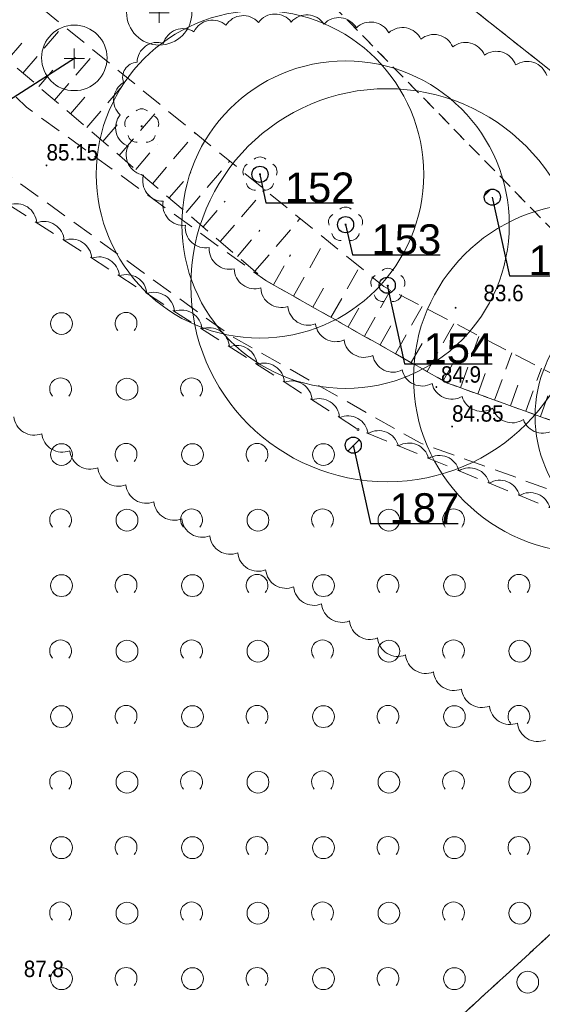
# Model space of a CAD drawing. Header units: metres. Extents: x 6540907 to 6541833, y 5893434 to 5894895.
# Tile 190 of 256: x 6541475 to 6541498, y 5894145 to 5894190. Entities that reach past the tile are written whole.
import ezdxf
from ezdxf import colors
from ezdxf.entities.mleader import LeaderData, LeaderLine
from ezdxf.enums import TextEntityAlignment as Align
from ezdxf.math import Vec2, Vec3

# ---------------------------------------------------------------- set-up
doc = ezdxf.new("R2010")
doc.units = ezdxf.units.M
doc.header["$MEASUREMENT"] = 0
for name, pattern in [('1.0_0.5', [1.5, 1, -0.5]), ('219-500', [0, 0]), ('egug-500', [1, 0.5, -0.5])]:
    doc.linetypes.add(name, pattern=pattern)
doc.layers.get('0').update_dxf_attribs({"color": 2, "linetype": 'CONTINUOUS', "lineweight": 5})
for name, color, linetype, lineweight in [('140-Punkty robocze', 251, 'CONTINUOUS', 9), ('218-kontur użytku gruntowego', 251, 'CONTINUOUS', 9), ('219-działka ewidencyjna', 152, 'CONTINUOUS', 18), ('chodnik', 251, 'CONTINUOUS', 9), ('drzewo liściaste', 251, 'CONTINUOUS', 9), ('pikieta naturalna', 251, 'CONTINUOUS', 9), ('pikieta naturalna-Atr2', 251, 'CONTINUOUS', 9), ('pikieta sztuczna', 251, 'CONTINUOUS', 9), ('pikieta sztuczna-Atr2', 251, 'CONTINUOUS', 9), ('skarpa nieumocniona', 251, 'CONTINUOUS', 9), ('teren zalesiony', 251, 'CONTINUOUS', 9), ('z_i_drzewa_liściste_korony', 66, 'CONTINUOUS', 20), ('z_i_drzewa_opis', 7, 'CONTINUOUS', 25), ('z_nas_kom_fraxinus', 162, 'CONTINUOUS', 20), ('z_nas_kom_populus tremula', 162, 'CONTINUOUS', 20), ('zadrzewienie  zakrzewienie', 252, 'CONTINUOUS', 15)]:
    doc.layers.add(name, color=color, linetype=linetype, lineweight=lineweight)
doc.layers.add('z_i_masywy_grupy', color=7, linetype='CONTINUOUS', lineweight=13, true_color=0x7f926c)
doc.styles.add('Opisowy', font='arial.ttf')
doc.styles.get("Standard").update_dxf_attribs({"font": 'Arial', "width": 0.75})

# ---------------------------------------------------------------- blocks, each defined once
blk = doc.blocks.new('OTZK1')
at = {"color": 0, "linetype": 'Continuous'}
blk.add_circle((0, 0), 0.5, dxfattribs=at)
blk = doc.blocks.new('PW01')
at = {"linetype": 'Continuous', "lineweight": 13}
h = blk.add_hatch(color=0, dxfattribs=at)
edge = h.paths.add_edge_path()
edge.add_arc((0, 0), 0.045, 0, 360)
blk = doc.blocks.new('OTZK2')
at = {"color": 0, "linetype": 'Continuous'}
blk.add_arc((0, 0), 0.5, 318.85, 221.162, dxfattribs=at)
blk = doc.blocks.new('OP021')
at = {"linetype": 'Continuous', "lineweight": 13}
h = blk.add_hatch(color=0, dxfattribs=at)
edge = h.paths.add_edge_path()
edge.add_arc((0, 0), 0.05, 0, 360)
at = {"color": 0, "linetype": 'Continuous', "lineweight": 13}
for centre, start, end in [((-0.38, 0.124), 121.308, 202.548), ((0, 0.4), 49.272, 130.728), ((0.38, 0.124), 337.452, 58.692), ((-0.235, -0.324), 193.221, 274.871), ((0.235, -0.324), 265.129, 346.779)]:
    blk.add_arc(centre, 0.4, start, end, dxfattribs=at)
blk = doc.blocks.new('PIKIETA')
at = {"color": 0}
blk.add_circle((0, 0), 0.045, dxfattribs=at)
blk = doc.blocks.new('_None')
blk = doc.blocks.new('punkt')
h = blk.add_hatch()
h.set_pattern_fill('ANSI32', color=256, scale=0.2)
h.set_pattern_definition([(45, (-4781848.87, -5644337.08), (-1.34703841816, 1.34703841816), []), (45, (-4781847.972, -5644337.08), (-1.34703841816, 1.34703841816), [])])
edge = h.paths.add_edge_path()
edge.add_arc((0, 0), 0.243, 0, 360)
blk.add_circle((0, 0), 0.243)
blk = doc.blocks.new('d')
at = {"linetype": 'Continuous'}
for points in [[(0, 0.461), (0, -0.461)], [(0.461, 0), (-0.461, 0)]]:
    blk.add_lwpolyline(points, dxfattribs=at)
blk.add_circle((0, 0.031), 1.5, dxfattribs=at)

msp = doc.modelspace()

# ---------------------------------------------------------------- linework, layer by layer
at = {"layer": '218-kontur użytku gruntowego', "linetype": 'egug-500', "lineweight": 18, "flags": 128}
for points in [[(6541528.91, 5894163.708), (6541474.93, 5894206.388)], [(6541474.93, 5894206.388), (6541528.91, 5894163.708)], [(6541506.64, 5894172.298), (6541485.44, 5894193.978)], [(6541485.44, 5894193.978), (6541506.64, 5894172.298)]]:
    msp.add_lwpolyline(points, dxfattribs=at)
at = {"layer": '219-działka ewidencyjna', "linetype": '219-500', "lineweight": 18, "flags": 128}
msp.add_lwpolyline([(6541528.91, 5894163.708), (6541415.18, 5894253.628)], dxfattribs=at)
at = {"layer": 'chodnik', "linetype": '1.0_0.5', "lineweight": 18, "flags": 128}
msp.add_lwpolyline([(6541148.09, 5894266.608), (6541121.4, 5894253.108), (6541122.75, 5894251.218), (6541149.27, 5894263.848), (6541185.84, 5894277.468), (6541214.53, 5894280.958), (6541220.14, 5894280.468), (6541232.78, 5894276.948), (6541273.74, 5894255.128), (6541292.32, 5894248.138), (6541299.58, 5894246.488), (6541311.46, 5894246.228), (6541320.71, 5894247.928), (6541358.75, 5894259.418), (6541381.84, 5894259.168), (6541383.11, 5894258.688), (6541394.29, 5894255.868), (6541417.15, 5894246.908), (6541419.74, 5894244.818), (6541430.87, 5894235.068), (6541433.75, 5894232.708), (6541442.13, 5894221.108), (6541450.88, 5894208.258), (6541461.26, 5894194.908), (6541472.88, 5894183.518), (6541484.16, 5894175.358), (6541492.85, 5894170.438), (6541512, 5894163.558), (6541515.21, 5894162.958), (6541516.3, 5894165.558), (6541512.94, 5894166.398), (6541494.11, 5894173.178), (6541485.78, 5894177.878), (6541474.82, 5894185.818), (6541463.5, 5894196.908), (6541453.3, 5894210.018), (6541444.59, 5894222.828), (6541435.95, 5894234.788), (6541432.81, 5894237.358), (6541421.67, 5894247.118), (6541418.67, 5894249.528), (6541395.21, 5894258.728), (6541384.01, 5894261.548), (6541382.4, 5894262.168), (6541358.33, 5894262.418), (6541320.17, 5894250.908), (6541310.58, 5894248.848), (6541305.73, 5894248.828), (6541301.24, 5894249.028), (6541301.24, 5894249.028), (6541293.42, 5894251.278), (6541277.75, 5894257.108), (6541274.98, 5894257.888), (6541233.63, 5894279.558), (6541220.53, 5894283.528), (6541214.73, 5894283.598), (6541185.16, 5894280.418)], close=True, dxfattribs=at)
at = {"layer": 'skarpa nieumocniona', "linetype": '1.0_0.5', "lineweight": 18, "flags": 128}
msp.add_lwpolyline([(6541517.39, 5894165.838), (6541507.44, 5894169.198), (6541491.19, 5894177.598), (6541469.93, 5894194.898), (6541452.4, 5894215.468), (6541450.94, 5894217.038), (6541445.06, 5894222.638), (6541453.3, 5894210.018), (6541463.5, 5894196.908), (6541485.78, 5894177.878), (6541494.11, 5894173.178), (6541512.94, 5894166.398)], close=True, dxfattribs=at)
for points in [[(6541474.66, 5894187.378), (6541476.51, 5894189.538)], [(6541473.95, 5894187.988), (6541474.87, 5894189.058)], [(6541476.11, 5894186.138), (6541477.99, 5894188.338)], [(6541475.38, 5894186.758), (6541476.32, 5894187.848)], [(6541477.58, 5894184.878), (6541479.49, 5894187.118)], [(6541476.84, 5894185.508), (6541477.79, 5894186.618)], [(6541479.07, 5894183.608), (6541481.01, 5894185.878)], [(6541478.32, 5894184.248), (6541479.29, 5894185.378)], [(6541480.59, 5894182.308), (6541482.56, 5894184.618)], [(6541479.83, 5894182.958), (6541480.81, 5894184.108)], [(6541482.13, 5894180.998), (6541484.13, 5894183.338)], [(6541481.36, 5894181.658), (6541482.35, 5894182.818)], [(6541483.7, 5894179.658), (6541485.73, 5894182.038)], [(6541482.91, 5894180.328), (6541483.92, 5894181.508)], [(6541485.29, 5894178.298), (6541487.35, 5894180.718)], [(6541484.49, 5894178.978), (6541485.51, 5894180.178)], [(6541487.06, 5894177.158), (6541488.53, 5894179.768)], [(6541486.14, 5894177.678), (6541486.92, 5894179.058)], [(6541488.77, 5894176.188), (6541490.08, 5894178.498)], [(6541487.94, 5894176.658), (6541488.63, 5894177.888)], [(6541490.3, 5894175.328), (6541491.5, 5894177.438)], [(6541489.56, 5894175.748), (6541490.18, 5894176.838)], [(6541491.73, 5894174.518), (6541492.95, 5894176.688)], [(6541491.02, 5894174.928), (6541491.62, 5894175.998)], [(6541493.18, 5894173.708), (6541494.43, 5894175.928)], [(6541492.45, 5894174.118), (6541493.07, 5894175.208)], [(6541494.7, 5894172.968), (6541495.56, 5894175.338)], [(6541493.91, 5894173.288), (6541494.55, 5894174.408)], [(6541496.27, 5894172.398), (6541497.05, 5894174.568)], [(6541495.5, 5894172.678), (6541495.91, 5894173.808)], [(6541497.7, 5894171.888), (6541498.41, 5894173.868)], [(6541497, 5894172.138), (6541497.37, 5894173.178)], [(6541498.37, 5894171.648), (6541498.71, 5894172.588)]]:
    msp.add_lwpolyline(points, dxfattribs=at)
at = {"layer": 'teren zalesiony', "linetype": '1.0_0.5', "lineweight": 18, "flags": 128}
msp.add_lwpolyline([(6541474.7, 5894125.828), (6541485.25, 5894118.658), (6541489.4, 5894120.288), (6541498.73, 5894132.088), (6541504.9, 5894137.288), (6541508.53, 5894140.918), (6541513.71, 5894147.638), (6541522.03, 5894159.148), (6541520.64, 5894161.498), (6541515.21, 5894162.958)], close=True, dxfattribs=at)
at = {"layer": 'z_i_drzewa_liściste_korony', "linetype": 'Continuous'}
for centre, radius in [((6541485.519, 5894182.739), 7.5), ((6541489.441, 5894180.435), 7.5), ((6541491.349, 5894177.66), 9), ((6541500.551, 5894173.415), 8), ((6541504.121, 5894171.655), 6)]:
    msp.add_circle(centre, radius, dxfattribs=at)
at = {"layer": 'z_i_masywy_grupy', "linetype": 'Continuous'}
for points in [[(6541498.654, 5894187.273, 0.5), (6541497.231, 5894187.747, 0.5), (6541495.801, 5894188.199, 0.5), (6541494.349, 5894188.577, 0.5), (6541492.891, 5894188.928, 0.5), (6541491.42, 5894189.221, 0.5), (6541489.938, 5894189.448, 0.5), (6541488.449, 5894189.624, 0.5), (6541486.952, 5894189.715, 0.5), (6541485.453, 5894189.698, 0.5), (6541483.961, 5894189.565, 0.5), (6541482.494, 5894189.269, 0.5), (6541481.099, 5894188.737, 0.5), (6541479.886, 5894187.872, 0.5), (6541479.268, 5894186.94, 0.5), (6541479.11, 5894185.464, 0.5), (6541479.479, 5894184.022, 0.5), (6541480.184, 5894182.703, 0.5), (6541481.083, 5894181.506, 0.5), (6541482.1, 5894180.406, 0.5), (6541483.194, 5894179.382, 0.5), (6541484.342, 5894178.416, 0.5), (6541485.555, 5894177.534, 0.5), (6541486.796, 5894176.693, 0.5), (6541488.063, 5894175.889, 0.5), (6541489.37, 5894175.154, 0.5), (6541490.69, 5894174.442, 0.5), (6541492.036, 5894173.781, 0.5), (6541493.4, 5894173.158, 0.5), (6541494.778, 5894172.565, 0.5), (6541496.179, 5894172.029, 0.5), (6541497.586, 5894171.51, 0.5), (6541499.016, 5894171.058, 0.5)], [(6541498.802, 5894167.462, 0.5), (6541497.414, 5894168.03, 0.5), (6541496.025, 5894168.598, 0.5), (6541494.637, 5894169.165, 0.5), (6541493.248, 5894169.733, 0.5), (6541491.86, 5894170.301, 0.5), (6541490.472, 5894170.869, 0.5), (6541489.168, 5894171.599, 0.5), (6541487.906, 5894172.41, 0.5), (6541486.645, 5894173.222, 0.5), (6541485.383, 5894174.033, 0.5), (6541484.121, 5894174.845, 0.5), (6541482.86, 5894175.656, 0.5), (6541481.598, 5894176.467, 0.5), (6541480.337, 5894177.279, 0.5), (6541479.075, 5894178.09, 0.5), (6541477.813, 5894178.901, 0.5), (6541476.552, 5894179.713, 0.5), (6541475.29, 5894180.524, 0.5), (6541474.028, 5894181.336, 0.5)], [(6541474.245, 5894171.641, 0.5), (6541475.527, 5894170.862, 0.5), (6541476.808, 5894170.082, 0.5), (6541478.09, 5894169.303, 0.5), (6541479.372, 5894168.523, 0.5), (6541480.653, 5894167.744, 0.5), (6541481.935, 5894166.964, 0.5), (6541483.216, 5894166.185, 0.5), (6541484.498, 5894165.405, 0.5), (6541485.779, 5894164.626, 0.5), (6541487.061, 5894163.846, 0.5), (6541488.342, 5894163.067, 0.5), (6541489.624, 5894162.287, 0.5), (6541490.906, 5894161.508, 0.5), (6541492.187, 5894160.728, 0.5), (6541493.469, 5894159.949, 0.5), (6541494.75, 5894159.169, 0.5), (6541496.032, 5894158.39, 0.5), (6541497.313, 5894157.61, 0.5), (6541498.595, 5894156.831, 0.5)]]:
    msp.add_lwpolyline(points, format="xyb", dxfattribs=at)
at = {"layer": 'zadrzewienie  zakrzewienie', "linetype": '1.0_0.5', "lineweight": 18, "flags": 128}
msp.add_lwpolyline([(6541318.34, 5894220.138), (6541365.21, 5894218.338), (6541400.25, 5894206.118), (6541416.54, 5894198.838), (6541431.06, 5894175.018), (6541451.77, 5894156.318), (6541474.69, 5894125.818), (6541515.21, 5894162.958), (6541506.98, 5894164.118), (6541490.01, 5894171.058), (6541473.59, 5894181.618), (6541460.36, 5894193.948), (6541433.18, 5894231.658), (6541416.44, 5894245.338), (6541382.33, 5894257.938), (6541358.84, 5894258.028), (6541325.63, 5894248.128), (6541325.63, 5894248.128)], close=True, dxfattribs=at)

# ---------------------------------------------------------------- block references
at = {"layer": '140-Punkty robocze', "linetype": 'Continuous', "lineweight": 13}
msp.add_blockref('PIKIETA', (6541490.01, 5894171.058), dxfattribs=at)
at = {"layer": 'drzewo liściaste', "linetype": 'Continuous', "lineweight": 18}
for p in [(6541480.1, 5894184.938), (6541480.1, 5894184.938), (6541480.1, 5894184.938), (6541485.52, 5894182.738), (6541485.52, 5894182.738), (6541485.52, 5894182.738), (6541489.44, 5894180.438), (6541489.44, 5894180.438), (6541489.44, 5894180.438), (6541491.38, 5894177.638), (6541491.38, 5894177.638), (6541491.38, 5894177.638)]:
    msp.add_blockref('OP021', p, dxfattribs=at)
at = {"layer": 'pikieta naturalna', "linetype": 'Continuous', "lineweight": 13}
for p in [(6541494.48, 5894176.628), (6541493.6, 5894172.998)]:
    msp.add_blockref('PW01', p, dxfattribs=at)
at = {"layer": 'pikieta sztuczna', "linetype": 'Continuous', "lineweight": 13}
for p in [(6541475.74, 5894183.148), (6541494.32, 5894171.188)]:
    msp.add_blockref('PW01', p, dxfattribs=at)
at = {"layer": 'teren zalesiony', "linetype": 'Continuous', "lineweight": 18}
msp.add_blockref('OTZK1', (6541497.786, 5894145.744), dxfattribs=at)
at = {"layer": 'z_i_drzewa_opis', "ltscale": 0.01, "xscale": 1.520278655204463, "yscale": 1.520278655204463, "zscale": 1.520278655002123}
for p in [(6541485.519, 5894182.739), (6541496.163, 5894181.691), (6541489.441, 5894180.435), (6541491.349, 5894177.66), (6541489.792, 5894170.335)]:
    msp.add_blockref('punkt', p, dxfattribs=at)
at = {"layer": 'z_nas_kom_fraxinus', "linetype": 'Continuous'}
msp.add_blockref('d', (6541477.011, 5894188.04), dxfattribs=at)
at = {"layer": 'z_nas_kom_populus tremula', "linetype": 'Continuous'}
msp.add_blockref('d', (6541480.904, 5894190.131), dxfattribs=at)
at = {"layer": 'zadrzewienie  zakrzewienie', "linetype": 'Continuous', "lineweight": 18}
for name, p in [('OTZK1', (6541476.426, 5894175.904)), ('OTZK2', (6541479.384, 5894175.915)), ('OTZK2', (6541476.384, 5894172.915)), ('OTZK1', (6541479.426, 5894172.904)), ('OTZK2', (6541482.384, 5894172.915)), ('OTZK1', (6541476.426, 5894169.904)), ('OTZK2', (6541479.384, 5894169.915)), ('OTZK1', (6541482.426, 5894169.904)), ('OTZK2', (6541485.384, 5894169.915)), ('OTZK1', (6541488.426, 5894169.904)), ('OTZK2', (6541476.384, 5894166.915)), ('OTZK1', (6541479.426, 5894166.904)), ('OTZK2', (6541482.384, 5894166.915)), ('OTZK1', (6541485.426, 5894166.904)), ('OTZK2', (6541488.384, 5894166.915)), ('OTZK1', (6541491.426, 5894166.904)), ('OTZK2', (6541494.384, 5894166.915)), ('OTZK1', (6541476.426, 5894163.904)), ('OTZK2', (6541479.384, 5894163.915)), ('OTZK1', (6541482.426, 5894163.904)), ('OTZK2', (6541485.384, 5894163.915)), ('OTZK1', (6541488.426, 5894163.904)), ('OTZK2', (6541491.384, 5894163.915)), ('OTZK1', (6541494.426, 5894163.904)), ('OTZK2', (6541497.384, 5894163.915)), ('OTZK2', (6541476.384, 5894160.915)), ('OTZK1', (6541479.426, 5894160.904)), ('OTZK2', (6541482.384, 5894160.915)), ('OTZK1', (6541485.426, 5894160.904)), ('OTZK2', (6541488.384, 5894160.915)), ('OTZK1', (6541491.426, 5894160.904)), ('OTZK2', (6541494.384, 5894160.915)), ('OTZK1', (6541497.426, 5894160.904)), ('OTZK1', (6541476.426, 5894157.904)), ('OTZK2', (6541479.384, 5894157.915)), ('OTZK1', (6541482.426, 5894157.904)), ('OTZK2', (6541485.384, 5894157.915)), ('OTZK1', (6541488.426, 5894157.904)), ('OTZK2', (6541491.384, 5894157.915)), ('OTZK1', (6541494.426, 5894157.904)), ('OTZK2', (6541497.384, 5894157.915)), ('OTZK2', (6541476.384, 5894154.915)), ('OTZK1', (6541479.426, 5894154.904)), ('OTZK2', (6541482.384, 5894154.915)), ('OTZK1', (6541485.426, 5894154.904)), ('OTZK2', (6541488.384, 5894154.915)), ('OTZK1', (6541491.426, 5894154.904)), ('OTZK2', (6541494.384, 5894154.915)), ('OTZK1', (6541497.426, 5894154.904)), ('OTZK1', (6541476.426, 5894151.904)), ('OTZK2', (6541479.384, 5894151.915)), ('OTZK1', (6541482.426, 5894151.904)), ('OTZK2', (6541485.384, 5894151.915)), ('OTZK1', (6541488.426, 5894151.904)), ('OTZK2', (6541491.384, 5894151.915)), ('OTZK1', (6541494.426, 5894151.904)), ('OTZK2', (6541497.384, 5894151.915)), ('OTZK2', (6541476.384, 5894148.915)), ('OTZK2', (6541482.384, 5894148.915)), ('OTZK2', (6541488.384, 5894148.915)), ('OTZK2', (6541494.384, 5894148.915)), ('OTZK1', (6541479.426, 5894148.904)), ('OTZK1', (6541485.426, 5894148.904)), ('OTZK1', (6541491.426, 5894148.904)), ('OTZK1', (6541497.426, 5894148.904)), ('OTZK1', (6541476.426, 5894145.904)), ('OTZK2', (6541479.384, 5894145.915)), ('OTZK1', (6541482.426, 5894145.904)), ('OTZK2', (6541485.384, 5894145.915)), ('OTZK1', (6541488.426, 5894145.904)), ('OTZK2', (6541491.384, 5894145.915)), ('OTZK1', (6541494.426, 5894145.904))]:
    msp.add_blockref(name, p, dxfattribs=at)

# ---------------------------------------------------------------- texts
at = {"layer": 'pikieta naturalna-Atr2', "width": 0.9}
for s, p in [('83.6', (6541495.76, 5894176.928)), ('84.9', (6541493.81, 5894173.198)), ('87.8', (6541474.7, 5894145.978))]:
    msp.add_text(s, height=0.75, dxfattribs=at).set_placement(p)
at = {"layer": 'pikieta sztuczna-Atr2', "width": 0.9}
for s, p in [('85.15', (6541475.74, 5894183.148)), ('84.85', (6541494.32, 5894171.188))]:
    msp.add_text(s, height=0.75, dxfattribs=at).set_placement(p, align=Align.BOTTOM_LEFT)

# ---------------------------------------------------------------- leaders
at = {"layer": 'z_i_drzewa_opis'}
ml = msp.add_multileader_mtext('Standard', dxfattribs=at)
ml.set_content('D5', color=256, style='Opisowy')
ml.set_leader_properties()
ml.set_arrow_properties(name='NONE')
ml.build(insert=Vec2(0, 0))
ml.multileader.update_dxf_attribs({"has_dogleg": 0, "text_left_attachment_type": 6, "text_right_attachment_type": 5, "text_top_attachment_type": 0, "text_bottom_attachment_type": 0, "dogleg_length": 1.914, "arrow_head_size": 4.904})
ctx = ml.context
ctx.base_point, ctx.char_height, ctx.arrow_head_size, ctx.landing_gap_size, ctx.plane_origin = Vec3(6541470.496, 5894186.106), 1.4, 4.904, 0.613, Vec3(6541479.153, 5894183.037)
ctx.left_attachment, ctx.right_attachment, ctx.text_align_type, ctx.attachment_type = 6, 5, 2, 2
notes = []
notes.append((ctx, [(1, (1, 1, 0), (6541476.121, 5894186.106), (-1, 0), 2.128, [(0, [(6541477.071, 5894188.079), (6541473.993, 5894186.106), (6541473.993, 5894186.106), (6541473.993, 5894186.106), (6541473.993, 5894186.106), (6541473.993, 5894186.106), (6541473.993, 5894186.106), (6541473.993, 5894186.106), (6541473.993, 5894186.106), (6541473.993, 5894186.106), (6541473.993, 5894186.106), (6541473.993, 5894186.106), (6541473.993, 5894186.106), (6541473.993, 5894186.106), (6541473.993, 5894186.106), (6541473.993, 5894186.106), (6541473.993, 5894186.106), (6541473.993, 5894186.106), (6541473.993, 5894186.106), (6541473.993, 5894186.106), (6541473.993, 5894186.106), (6541473.993, 5894186.106), (6541473.993, 5894186.106), (6541473.993, 5894186.106), (6541473.993, 5894186.106), (6541473.993, 5894186.106), (6541473.993, 5894186.106), (6541473.993, 5894186.106), (6541473.993, 5894186.106), (6541473.993, 5894186.106), (6541473.993, 5894186.106), (6541473.993, 5894186.106), (6541473.993, 5894186.106), (6541473.993, 5894186.106), (6541473.993, 5894186.106), (6541473.993, 5894186.106), (6541473.993, 5894186.106), (6541473.993, 5894186.106), (6541473.993, 5894186.106), (6541473.993, 5894186.106), (6541473.993, 5894186.106), (6541473.993, 5894186.106), (6541473.993, 5894186.106), (6541473.993, 5894186.106), (6541473.993, 5894186.106), (6541473.993, 5894186.106), (6541473.993, 5894186.106), (6541473.993, 5894186.106), (6541473.993, 5894186.106), (6541473.993, 5894186.106), (6541473.993, 5894186.106), (6541473.993, 5894186.106), (6541473.993, 5894186.106), (6541473.993, 5894186.106), (6541473.993, 5894186.106), (6541473.993, 5894186.106), (6541473.993, 5894186.106), (6541473.993, 5894186.106), (6541473.993, 5894186.106), (6541473.993, 5894186.106), (6541473.993, 5894186.106), (6541473.993, 5894186.106), (6541473.993, 5894186.106), (6541473.993, 5894186.106), (6541473.993, 5894186.106), (6541473.993, 5894186.106), (6541473.993, 5894186.106), (6541473.993, 5894186.106), (6541473.993, 5894186.106), (6541473.993, 5894186.106), (6541473.993, 5894186.106), (6541473.993, 5894186.106), (6541473.993, 5894186.106), (6541473.993, 5894186.106), (6541473.993, 5894186.106), (6541473.993, 5894186.106), (6541473.993, 5894186.106), (6541473.993, 5894186.106), (6541473.993, 5894186.106), (6541473.993, 5894186.106), (6541473.993, 5894186.106), (6541473.993, 5894186.106), (6541473.993, 5894186.106), (6541473.993, 5894186.106), (6541473.993, 5894186.106), (6541473.993, 5894186.106), (6541473.993, 5894186.106), (6541473.993, 5894186.106), (6541473.993, 5894186.106), (6541473.993, 5894186.106), (6541473.993, 5894186.106), (6541473.993, 5894186.106), (6541473.993, 5894186.106), (6541473.993, 5894186.106), (6541473.993, 5894186.106), (6541473.993, 5894186.106), (6541473.993, 5894186.106), (6541473.993, 5894186.106), (6541473.993, 5894186.106), (6541473.993, 5894186.106), (6541473.993, 5894186.106), (6541473.993, 5894186.106), (6541473.993, 5894186.106), (6541473.993, 5894186.106), (6541473.993, 5894186.106), (6541473.993, 5894186.106), (6541473.993, 5894186.106), (6541473.993, 5894186.106), (6541473.993, 5894186.106), (6541473.993, 5894186.106), (6541473.993, 5894186.106), (6541473.993, 5894186.106), (6541473.993, 5894186.106), (6541473.993, 5894186.106), (6541473.993, 5894186.106), (6541473.993, 5894186.106), (6541473.993, 5894186.106), (6541473.993, 5894186.106), (6541473.993, 5894186.106), (6541473.993, 5894186.106), (6541473.993, 5894186.106), (6541473.993, 5894186.106)], 256, [])])]))
ctx.mtext.insert, ctx.mtext.alignment, ctx.mtext.flow_direction = Vec3(6541473.38, 5894187.53), 3, 5
at = {"layer": 'z_i_drzewa_opis', "ltscale": 0.01}
ml = msp.add_multileader_mtext('Standard', dxfattribs=at)
ml.set_content('152', color=256, style='Opisowy')
ml.set_leader_properties()
ml.set_arrow_properties(name='NONE')
ml.build(insert=Vec2(0, 0))
ml.multileader.update_dxf_attribs({"has_dogleg": 0, "text_left_attachment_type": 6, "text_right_attachment_type": 5, "text_top_attachment_type": 0, "text_bottom_attachment_type": 0, "dogleg_length": 1.914, "arrow_head_size": 7.005})
ctx = ml.context
ctx.base_point, ctx.char_height, ctx.arrow_head_size, ctx.landing_gap_size, ctx.plane_origin = Vec3(6541485.784, 5894181.43), 1.3683, 7.005, 0.876, Vec3(6541478.936, 5894174.763)
ctx.left_attachment, ctx.right_attachment, ctx.attachment_type = 6, 5, 2
notes.append((ctx, [(1, (1, 1, 0), (6541482.743, 5894181.43), (1, 0), 3.041, [(0, [(6541485.519, 5894182.739), (6541485.784, 5894181.43), (6541485.784, 5894181.43), (6541485.784, 5894181.43), (6541485.784, 5894181.43), (6541485.784, 5894181.43), (6541485.784, 5894181.43), (6541485.784, 5894181.43), (6541485.784, 5894181.43), (6541485.784, 5894181.43), (6541485.784, 5894181.43), (6541485.784, 5894181.43), (6541485.784, 5894181.43), (6541485.784, 5894181.43), (6541485.784, 5894181.43), (6541485.784, 5894181.43), (6541485.784, 5894181.43), (6541485.784, 5894181.43), (6541485.784, 5894181.43), (6541485.784, 5894181.43), (6541485.784, 5894181.43), (6541485.784, 5894181.43), (6541485.784, 5894181.43), (6541485.784, 5894181.43), (6541485.784, 5894181.43), (6541485.784, 5894181.43), (6541485.784, 5894181.43), (6541485.784, 5894181.43), (6541485.784, 5894181.43), (6541485.784, 5894181.43), (6541485.784, 5894181.43), (6541485.784, 5894181.43), (6541485.784, 5894181.43), (6541485.784, 5894181.43), (6541485.784, 5894181.43), (6541485.784, 5894181.43), (6541485.784, 5894181.43), (6541485.784, 5894181.43), (6541485.784, 5894181.43), (6541485.784, 5894181.43), (6541485.784, 5894181.43), (6541485.784, 5894181.43), (6541485.784, 5894181.43), (6541485.784, 5894181.43), (6541485.784, 5894181.43), (6541485.784, 5894181.43), (6541485.784, 5894181.43), (6541485.784, 5894181.43), (6541485.784, 5894181.43), (6541485.784, 5894181.43), (6541485.784, 5894181.43), (6541485.784, 5894181.43), (6541485.784, 5894181.43), (6541485.784, 5894181.43), (6541485.784, 5894181.43), (6541485.784, 5894181.43), (6541485.784, 5894181.43), (6541485.784, 5894181.43), (6541485.784, 5894181.43), (6541485.784, 5894181.43), (6541485.784, 5894181.43), (6541485.784, 5894181.43), (6541485.784, 5894181.43), (6541485.784, 5894181.43), (6541485.784, 5894181.43), (6541485.784, 5894181.43), (6541485.784, 5894181.43), (6541485.784, 5894181.43), (6541485.784, 5894181.43), (6541485.784, 5894181.43), (6541485.784, 5894181.43), (6541485.784, 5894181.43), (6541485.784, 5894181.43), (6541485.784, 5894181.43), (6541485.784, 5894181.43), (6541485.784, 5894181.43), (6541485.784, 5894181.43), (6541485.784, 5894181.43), (6541485.784, 5894181.43), (6541485.784, 5894181.43), (6541485.784, 5894181.43), (6541485.784, 5894181.43), (6541485.784, 5894181.43), (6541485.784, 5894181.43), (6541485.784, 5894181.43), (6541485.784, 5894181.43), (6541485.784, 5894181.43), (6541485.784, 5894181.43), (6541485.784, 5894181.43), (6541485.784, 5894181.43), (6541485.784, 5894181.43), (6541485.784, 5894181.43), (6541485.784, 5894181.43), (6541485.784, 5894181.43), (6541485.784, 5894181.43), (6541485.784, 5894181.43), (6541485.784, 5894181.43), (6541485.784, 5894181.43), (6541485.784, 5894181.43), (6541485.784, 5894181.43), (6541485.784, 5894181.43), (6541485.784, 5894181.43), (6541485.784, 5894181.43), (6541485.784, 5894181.43), (6541485.784, 5894181.43), (6541485.784, 5894181.43), (6541485.784, 5894181.43), (6541485.784, 5894181.43), (6541485.784, 5894181.43), (6541485.784, 5894181.43), (6541485.784, 5894181.43), (6541485.784, 5894181.43), (6541485.784, 5894181.43), (6541485.784, 5894181.43), (6541485.784, 5894181.43), (6541485.784, 5894181.43), (6541485.784, 5894181.43), (6541485.784, 5894181.43), (6541485.784, 5894181.43), (6541485.784, 5894181.43), (6541485.784, 5894181.43), (6541485.784, 5894181.43), (6541485.784, 5894181.43), (6541485.784, 5894181.43), (6541485.784, 5894181.43), (6541485.784, 5894181.43), (6541485.784, 5894181.43), (6541485.784, 5894181.43)], 256, [])])]))
ctx.mtext.insert, ctx.mtext.flow_direction = Vec3(6541486.659, 5894182.822), 5
at = {"layer": 'z_i_drzewa_opis'}
ml = msp.add_multileader_mtext('Standard', dxfattribs=at)
ml.set_content('190', color=256, style='Opisowy')
ml.set_leader_properties()
ml.set_arrow_properties(name='NONE')
ml.build(insert=Vec2(0, 0))
ml.multileader.update_dxf_attribs({"has_dogleg": 0, "text_left_attachment_type": 6, "text_right_attachment_type": 5, "text_top_attachment_type": 0, "text_bottom_attachment_type": 0, "dogleg_length": 1.914, "arrow_head_size": 7.005})
ctx = ml.context
ctx.base_point, ctx.char_height, ctx.arrow_head_size, ctx.landing_gap_size, ctx.plane_origin = Vec3(6541496.951, 5894178.098), 1.3683, 7.005, 0.876, Vec3(6541489.58, 5894173.714)
ctx.left_attachment, ctx.right_attachment, ctx.attachment_type = 6, 5, 2
notes.append((ctx, [(1, (1, 1, 0), (6541493.911, 5894178.098), (1, 0), 3.041, [(0, [(6541496.163, 5894181.691), (6541496.951, 5894178.098), (6541496.951, 5894178.098), (6541496.951, 5894178.098), (6541496.951, 5894178.098), (6541496.951, 5894178.098), (6541496.951, 5894178.098), (6541496.951, 5894178.098), (6541496.951, 5894178.098), (6541496.951, 5894178.098), (6541496.951, 5894178.098), (6541496.951, 5894178.098), (6541496.951, 5894178.098), (6541496.951, 5894178.098), (6541496.951, 5894178.098), (6541496.951, 5894178.098), (6541496.951, 5894178.098), (6541496.951, 5894178.098), (6541496.951, 5894178.098), (6541496.951, 5894178.098), (6541496.951, 5894178.098), (6541496.951, 5894178.098), (6541496.951, 5894178.098), (6541496.951, 5894178.098), (6541496.951, 5894178.098), (6541496.951, 5894178.098), (6541496.951, 5894178.098), (6541496.951, 5894178.098), (6541496.951, 5894178.098), (6541496.951, 5894178.098), (6541496.951, 5894178.098), (6541496.951, 5894178.098), (6541496.951, 5894178.098), (6541496.951, 5894178.098), (6541496.951, 5894178.098), (6541496.951, 5894178.098), (6541496.951, 5894178.098), (6541496.951, 5894178.098), (6541496.951, 5894178.098), (6541496.951, 5894178.098), (6541496.951, 5894178.098), (6541496.951, 5894178.098), (6541496.951, 5894178.098), (6541496.951, 5894178.098), (6541496.951, 5894178.098), (6541496.951, 5894178.098), (6541496.951, 5894178.098), (6541496.951, 5894178.098), (6541496.951, 5894178.098), (6541496.951, 5894178.098), (6541496.951, 5894178.098), (6541496.951, 5894178.098), (6541496.951, 5894178.098), (6541496.951, 5894178.098), (6541496.951, 5894178.098), (6541496.951, 5894178.098), (6541496.951, 5894178.098), (6541496.951, 5894178.098), (6541496.951, 5894178.098), (6541496.951, 5894178.098), (6541496.951, 5894178.098), (6541496.951, 5894178.098), (6541496.951, 5894178.098), (6541496.951, 5894178.098), (6541496.951, 5894178.098), (6541496.951, 5894178.098), (6541496.951, 5894178.098), (6541496.951, 5894178.098), (6541496.951, 5894178.098), (6541496.951, 5894178.098), (6541496.951, 5894178.098), (6541496.951, 5894178.098), (6541496.951, 5894178.098), (6541496.951, 5894178.098), (6541496.951, 5894178.098), (6541496.951, 5894178.098), (6541496.951, 5894178.098), (6541496.951, 5894178.098), (6541496.951, 5894178.098), (6541496.951, 5894178.098), (6541496.951, 5894178.098), (6541496.951, 5894178.098), (6541496.951, 5894178.098), (6541496.951, 5894178.098), (6541496.951, 5894178.098), (6541496.951, 5894178.098), (6541496.951, 5894178.098), (6541496.951, 5894178.098), (6541496.951, 5894178.098), (6541496.951, 5894178.098), (6541496.951, 5894178.098), (6541496.951, 5894178.098), (6541496.951, 5894178.098), (6541496.951, 5894178.098), (6541496.951, 5894178.098), (6541496.951, 5894178.098), (6541496.951, 5894178.098), (6541496.951, 5894178.098), (6541496.951, 5894178.098), (6541496.951, 5894178.098), (6541496.951, 5894178.098), (6541496.951, 5894178.098), (6541496.951, 5894178.098), (6541496.951, 5894178.098), (6541496.951, 5894178.098), (6541496.951, 5894178.098), (6541496.951, 5894178.098), (6541496.951, 5894178.098), (6541496.951, 5894178.098), (6541496.951, 5894178.098), (6541496.951, 5894178.098), (6541496.951, 5894178.098), (6541496.951, 5894178.098), (6541496.951, 5894178.098), (6541496.951, 5894178.098), (6541496.951, 5894178.098), (6541496.951, 5894178.098), (6541496.951, 5894178.098), (6541496.951, 5894178.098), (6541496.951, 5894178.098), (6541496.951, 5894178.098), (6541496.951, 5894178.098), (6541496.951, 5894178.098), (6541496.951, 5894178.098), (6541496.951, 5894178.098), (6541496.951, 5894178.098), (6541496.951, 5894178.098), (6541496.951, 5894178.098), (6541496.951, 5894178.098), (6541496.951, 5894178.098), (6541496.951, 5894178.098), (6541496.951, 5894178.098)], 256, [])])]))
ctx.mtext.insert, ctx.mtext.flow_direction = Vec3(6541497.827, 5894179.49), 5
at = {"layer": 'z_i_drzewa_opis', "ltscale": 0.01}
ml = msp.add_multileader_mtext('Standard', dxfattribs=at)
ml.set_content('153', color=256, style='Opisowy')
ml.set_leader_properties()
ml.set_arrow_properties(name='NONE')
ml.build(insert=Vec2(0, 0))
ml.multileader.update_dxf_attribs({"has_dogleg": 0, "text_left_attachment_type": 6, "text_right_attachment_type": 5, "text_top_attachment_type": 0, "text_bottom_attachment_type": 0, "dogleg_length": 1.914, "arrow_head_size": 7.005})
ctx = ml.context
ctx.base_point, ctx.char_height, ctx.arrow_head_size, ctx.landing_gap_size, ctx.plane_origin = Vec3(6541489.755, 5894179.057), 1.3683, 7.005, 0.876, Vec3(6541482.858, 5894172.459)
ctx.left_attachment, ctx.right_attachment, ctx.attachment_type = 6, 5, 2
notes.append((ctx, [(1, (1, 1, 0), (6541486.715, 5894179.057), (1, 0), 3.041, [(0, [(6541489.441, 5894180.435), (6541489.755, 5894179.057), (6541489.755, 5894179.057), (6541489.755, 5894179.057), (6541489.755, 5894179.057), (6541489.755, 5894179.057), (6541489.755, 5894179.057), (6541489.755, 5894179.057), (6541489.755, 5894179.057), (6541489.755, 5894179.057), (6541489.755, 5894179.057), (6541489.755, 5894179.057), (6541489.755, 5894179.057), (6541489.755, 5894179.057), (6541489.755, 5894179.057), (6541489.755, 5894179.057), (6541489.755, 5894179.057), (6541489.755, 5894179.057), (6541489.755, 5894179.057), (6541489.755, 5894179.057), (6541489.755, 5894179.057), (6541489.755, 5894179.057), (6541489.755, 5894179.057), (6541489.755, 5894179.057), (6541489.755, 5894179.057), (6541489.755, 5894179.057), (6541489.755, 5894179.057), (6541489.755, 5894179.057), (6541489.755, 5894179.057), (6541489.755, 5894179.057), (6541489.755, 5894179.057), (6541489.755, 5894179.057), (6541489.755, 5894179.057), (6541489.755, 5894179.057), (6541489.755, 5894179.057), (6541489.755, 5894179.057), (6541489.755, 5894179.057), (6541489.755, 5894179.057), (6541489.755, 5894179.057), (6541489.755, 5894179.057), (6541489.755, 5894179.057), (6541489.755, 5894179.057), (6541489.755, 5894179.057), (6541489.755, 5894179.057), (6541489.755, 5894179.057), (6541489.755, 5894179.057), (6541489.755, 5894179.057), (6541489.755, 5894179.057), (6541489.755, 5894179.057), (6541489.755, 5894179.057), (6541489.755, 5894179.057), (6541489.755, 5894179.057), (6541489.755, 5894179.057), (6541489.755, 5894179.057), (6541489.755, 5894179.057), (6541489.755, 5894179.057), (6541489.755, 5894179.057), (6541489.755, 5894179.057), (6541489.755, 5894179.057), (6541489.755, 5894179.057), (6541489.755, 5894179.057), (6541489.755, 5894179.057), (6541489.755, 5894179.057), (6541489.755, 5894179.057), (6541489.755, 5894179.057), (6541489.755, 5894179.057), (6541489.755, 5894179.057), (6541489.755, 5894179.057), (6541489.755, 5894179.057), (6541489.755, 5894179.057), (6541489.755, 5894179.057), (6541489.755, 5894179.057), (6541489.755, 5894179.057), (6541489.755, 5894179.057), (6541489.755, 5894179.057), (6541489.755, 5894179.057), (6541489.755, 5894179.057), (6541489.755, 5894179.057), (6541489.755, 5894179.057), (6541489.755, 5894179.057), (6541489.755, 5894179.057), (6541489.755, 5894179.057), (6541489.755, 5894179.057), (6541489.755, 5894179.057), (6541489.755, 5894179.057), (6541489.755, 5894179.057), (6541489.755, 5894179.057), (6541489.755, 5894179.057), (6541489.755, 5894179.057), (6541489.755, 5894179.057), (6541489.755, 5894179.057), (6541489.755, 5894179.057), (6541489.755, 5894179.057), (6541489.755, 5894179.057), (6541489.755, 5894179.057), (6541489.755, 5894179.057), (6541489.755, 5894179.057), (6541489.755, 5894179.057), (6541489.755, 5894179.057), (6541489.755, 5894179.057), (6541489.755, 5894179.057), (6541489.755, 5894179.057), (6541489.755, 5894179.057), (6541489.755, 5894179.057), (6541489.755, 5894179.057), (6541489.755, 5894179.057), (6541489.755, 5894179.057), (6541489.755, 5894179.057), (6541489.755, 5894179.057), (6541489.755, 5894179.057), (6541489.755, 5894179.057), (6541489.755, 5894179.057), (6541489.755, 5894179.057), (6541489.755, 5894179.057), (6541489.755, 5894179.057), (6541489.755, 5894179.057), (6541489.755, 5894179.057), (6541489.755, 5894179.057), (6541489.755, 5894179.057), (6541489.755, 5894179.057), (6541489.755, 5894179.057), (6541489.755, 5894179.057), (6541489.755, 5894179.057), (6541489.755, 5894179.057), (6541489.755, 5894179.057), (6541489.755, 5894179.057), (6541489.755, 5894179.057), (6541489.755, 5894179.057)], 256, [])])]))
ctx.mtext.insert, ctx.mtext.flow_direction = Vec3(6541490.631, 5894180.45), 5
ml = msp.add_multileader_mtext('Standard', dxfattribs=at)
ml.set_content('154', color=256, style='Opisowy')
ml.set_leader_properties()
ml.set_arrow_properties(name='NONE')
ml.build(insert=Vec2(0, 0))
ml.multileader.update_dxf_attribs({"has_dogleg": 0, "text_left_attachment_type": 6, "text_right_attachment_type": 5, "text_top_attachment_type": 0, "text_bottom_attachment_type": 0, "dogleg_length": 1.914, "arrow_head_size": 7.005})
ctx = ml.context
ctx.base_point, ctx.char_height, ctx.arrow_head_size, ctx.landing_gap_size, ctx.plane_origin = Vec3(6541492.138, 5894174.067), 1.3683, 7.005, 0.876, Vec3(6541484.767, 5894169.683)
ctx.left_attachment, ctx.right_attachment, ctx.attachment_type = 6, 5, 2
notes.append((ctx, [(1, (1, 1, 0), (6541489.097, 5894174.067), (1, 0), 3.041, [(0, [(6541491.349, 5894177.66), (6541492.138, 5894174.067), (6541492.138, 5894174.067), (6541492.138, 5894174.067), (6541492.138, 5894174.067), (6541492.138, 5894174.067), (6541492.138, 5894174.067), (6541492.138, 5894174.067), (6541492.138, 5894174.067), (6541492.138, 5894174.067), (6541492.138, 5894174.067), (6541492.138, 5894174.067), (6541492.138, 5894174.067), (6541492.138, 5894174.067), (6541492.138, 5894174.067), (6541492.138, 5894174.067), (6541492.138, 5894174.067), (6541492.138, 5894174.067), (6541492.138, 5894174.067), (6541492.138, 5894174.067), (6541492.138, 5894174.067), (6541492.138, 5894174.067), (6541492.138, 5894174.067), (6541492.138, 5894174.067), (6541492.138, 5894174.067), (6541492.138, 5894174.067), (6541492.138, 5894174.067), (6541492.138, 5894174.067), (6541492.138, 5894174.067), (6541492.138, 5894174.067), (6541492.138, 5894174.067), (6541492.138, 5894174.067), (6541492.138, 5894174.067), (6541492.138, 5894174.067), (6541492.138, 5894174.067), (6541492.138, 5894174.067), (6541492.138, 5894174.067), (6541492.138, 5894174.067), (6541492.138, 5894174.067), (6541492.138, 5894174.067), (6541492.138, 5894174.067), (6541492.138, 5894174.067), (6541492.138, 5894174.067), (6541492.138, 5894174.067), (6541492.138, 5894174.067), (6541492.138, 5894174.067), (6541492.138, 5894174.067), (6541492.138, 5894174.067), (6541492.138, 5894174.067), (6541492.138, 5894174.067), (6541492.138, 5894174.067), (6541492.138, 5894174.067), (6541492.138, 5894174.067), (6541492.138, 5894174.067), (6541492.138, 5894174.067), (6541492.138, 5894174.067), (6541492.138, 5894174.067), (6541492.138, 5894174.067), (6541492.138, 5894174.067), (6541492.138, 5894174.067), (6541492.138, 5894174.067), (6541492.138, 5894174.067), (6541492.138, 5894174.067), (6541492.138, 5894174.067), (6541492.138, 5894174.067), (6541492.138, 5894174.067), (6541492.138, 5894174.067), (6541492.138, 5894174.067), (6541492.138, 5894174.067), (6541492.138, 5894174.067), (6541492.138, 5894174.067), (6541492.138, 5894174.067), (6541492.138, 5894174.067), (6541492.138, 5894174.067), (6541492.138, 5894174.067), (6541492.138, 5894174.067), (6541492.138, 5894174.067), (6541492.138, 5894174.067), (6541492.138, 5894174.067), (6541492.138, 5894174.067), (6541492.138, 5894174.067), (6541492.138, 5894174.067), (6541492.138, 5894174.067), (6541492.138, 5894174.067), (6541492.138, 5894174.067), (6541492.138, 5894174.067), (6541492.138, 5894174.067), (6541492.138, 5894174.067), (6541492.138, 5894174.067), (6541492.138, 5894174.067), (6541492.138, 5894174.067), (6541492.138, 5894174.067), (6541492.138, 5894174.067), (6541492.138, 5894174.067), (6541492.138, 5894174.067), (6541492.138, 5894174.067), (6541492.138, 5894174.067), (6541492.138, 5894174.067), (6541492.138, 5894174.067), (6541492.138, 5894174.067), (6541492.138, 5894174.067), (6541492.138, 5894174.067), (6541492.138, 5894174.067), (6541492.138, 5894174.067), (6541492.138, 5894174.067), (6541492.138, 5894174.067), (6541492.138, 5894174.067), (6541492.138, 5894174.067), (6541492.138, 5894174.067), (6541492.138, 5894174.067), (6541492.138, 5894174.067), (6541492.138, 5894174.067), (6541492.138, 5894174.067), (6541492.138, 5894174.067), (6541492.138, 5894174.067), (6541492.138, 5894174.067), (6541492.138, 5894174.067), (6541492.138, 5894174.067), (6541492.138, 5894174.067), (6541492.138, 5894174.067), (6541492.138, 5894174.067), (6541492.138, 5894174.067), (6541492.138, 5894174.067), (6541492.138, 5894174.067), (6541492.138, 5894174.067), (6541492.138, 5894174.067), (6541492.138, 5894174.067), (6541492.138, 5894174.067)], 256, [])])]))
ctx.mtext.insert, ctx.mtext.flow_direction = Vec3(6541493.013, 5894175.459), 5
at = {"layer": 'z_i_drzewa_opis'}
ml = msp.add_multileader_mtext('Standard', dxfattribs=at)
ml.set_content('187', color=256, style='Opisowy')
ml.set_leader_properties()
ml.set_arrow_properties(name='NONE')
ml.build(insert=Vec2(0, 0))
ml.multileader.update_dxf_attribs({"has_dogleg": 0, "text_left_attachment_type": 6, "text_right_attachment_type": 5, "text_top_attachment_type": 0, "text_bottom_attachment_type": 0, "dogleg_length": 1.914, "arrow_head_size": 7.005})
ctx = ml.context
ctx.base_point, ctx.char_height, ctx.arrow_head_size, ctx.landing_gap_size, ctx.plane_origin = Vec3(6541490.58, 5894166.743), 1.3683, 7.005, 0.876, Vec3(6541483.209, 5894162.358)
ctx.left_attachment, ctx.right_attachment, ctx.attachment_type = 6, 5, 2
notes.append((ctx, [(1, (1, 1, 0), (6541487.54, 5894166.743), (1, 0), 3.041, [(0, [(6541489.792, 5894170.335), (6541490.58, 5894166.743), (6541490.58, 5894166.743), (6541490.58, 5894166.743), (6541490.58, 5894166.743), (6541490.58, 5894166.743), (6541490.58, 5894166.743), (6541490.58, 5894166.743), (6541490.58, 5894166.743), (6541490.58, 5894166.743), (6541490.58, 5894166.743), (6541490.58, 5894166.743), (6541490.58, 5894166.743), (6541490.58, 5894166.743), (6541490.58, 5894166.743), (6541490.58, 5894166.743), (6541490.58, 5894166.743), (6541490.58, 5894166.743), (6541490.58, 5894166.743), (6541490.58, 5894166.743), (6541490.58, 5894166.743), (6541490.58, 5894166.743), (6541490.58, 5894166.743), (6541490.58, 5894166.743), (6541490.58, 5894166.743), (6541490.58, 5894166.743), (6541490.58, 5894166.743), (6541490.58, 5894166.743), (6541490.58, 5894166.743), (6541490.58, 5894166.743), (6541490.58, 5894166.743), (6541490.58, 5894166.743), (6541490.58, 5894166.743), (6541490.58, 5894166.743), (6541490.58, 5894166.743), (6541490.58, 5894166.743), (6541490.58, 5894166.743), (6541490.58, 5894166.743), (6541490.58, 5894166.743), (6541490.58, 5894166.743), (6541490.58, 5894166.743), (6541490.58, 5894166.743), (6541490.58, 5894166.743), (6541490.58, 5894166.743), (6541490.58, 5894166.743), (6541490.58, 5894166.743), (6541490.58, 5894166.743), (6541490.58, 5894166.743), (6541490.58, 5894166.743), (6541490.58, 5894166.743), (6541490.58, 5894166.743), (6541490.58, 5894166.743), (6541490.58, 5894166.743), (6541490.58, 5894166.743), (6541490.58, 5894166.743), (6541490.58, 5894166.743), (6541490.58, 5894166.743), (6541490.58, 5894166.743), (6541490.58, 5894166.743), (6541490.58, 5894166.743), (6541490.58, 5894166.743), (6541490.58, 5894166.743), (6541490.58, 5894166.743), (6541490.58, 5894166.743), (6541490.58, 5894166.743), (6541490.58, 5894166.743), (6541490.58, 5894166.743), (6541490.58, 5894166.743), (6541490.58, 5894166.743), (6541490.58, 5894166.743), (6541490.58, 5894166.743), (6541490.58, 5894166.743), (6541490.58, 5894166.743), (6541490.58, 5894166.743), (6541490.58, 5894166.743), (6541490.58, 5894166.743), (6541490.58, 5894166.743), (6541490.58, 5894166.743), (6541490.58, 5894166.743), (6541490.58, 5894166.743), (6541490.58, 5894166.743), (6541490.58, 5894166.743), (6541490.58, 5894166.743), (6541490.58, 5894166.743), (6541490.58, 5894166.743), (6541490.58, 5894166.743), (6541490.58, 5894166.743), (6541490.58, 5894166.743), (6541490.58, 5894166.743), (6541490.58, 5894166.743), (6541490.58, 5894166.743), (6541490.58, 5894166.743), (6541490.58, 5894166.743), (6541490.58, 5894166.743), (6541490.58, 5894166.743), (6541490.58, 5894166.743), (6541490.58, 5894166.743), (6541490.58, 5894166.743), (6541490.58, 5894166.743), (6541490.58, 5894166.743), (6541490.58, 5894166.743), (6541490.58, 5894166.743), (6541490.58, 5894166.743), (6541490.58, 5894166.743), (6541490.58, 5894166.743), (6541490.58, 5894166.743), (6541490.58, 5894166.743), (6541490.58, 5894166.743), (6541490.58, 5894166.743), (6541490.58, 5894166.743), (6541490.58, 5894166.743), (6541490.58, 5894166.743), (6541490.58, 5894166.743), (6541490.58, 5894166.743), (6541490.58, 5894166.743), (6541490.58, 5894166.743), (6541490.58, 5894166.743), (6541490.58, 5894166.743), (6541490.58, 5894166.743), (6541490.58, 5894166.743), (6541490.58, 5894166.743), (6541490.58, 5894166.743), (6541490.58, 5894166.743), (6541490.58, 5894166.743), (6541490.58, 5894166.743), (6541490.58, 5894166.743), (6541490.58, 5894166.743), (6541490.58, 5894166.743), (6541490.58, 5894166.743), (6541490.58, 5894166.743)], 256, [])])]))
ctx.mtext.insert, ctx.mtext.flow_direction = Vec3(6541491.456, 5894168.134), 5
for ctx, leaders in notes:
    for number, flags, end, landing, length, lines in leaders:
        leader = LeaderData()
        leader.index, (leader.has_last_leader_line, leader.has_dogleg_vector, leader.attachment_direction) = number, flags
        leader.last_leader_point, leader.dogleg_vector, leader.dogleg_length = Vec3(end), Vec3(landing), length
        for number, points, colour, breaks in lines:
            line = LeaderLine()
            line.index, line.vertices, line.color, line.breaks = number, Vec3.list(points), colors.encode_raw_color(colour), breaks
            leader.lines.append(line)
        ctx.leaders.append(leader)

doc.saveas('drawing.dxf')
